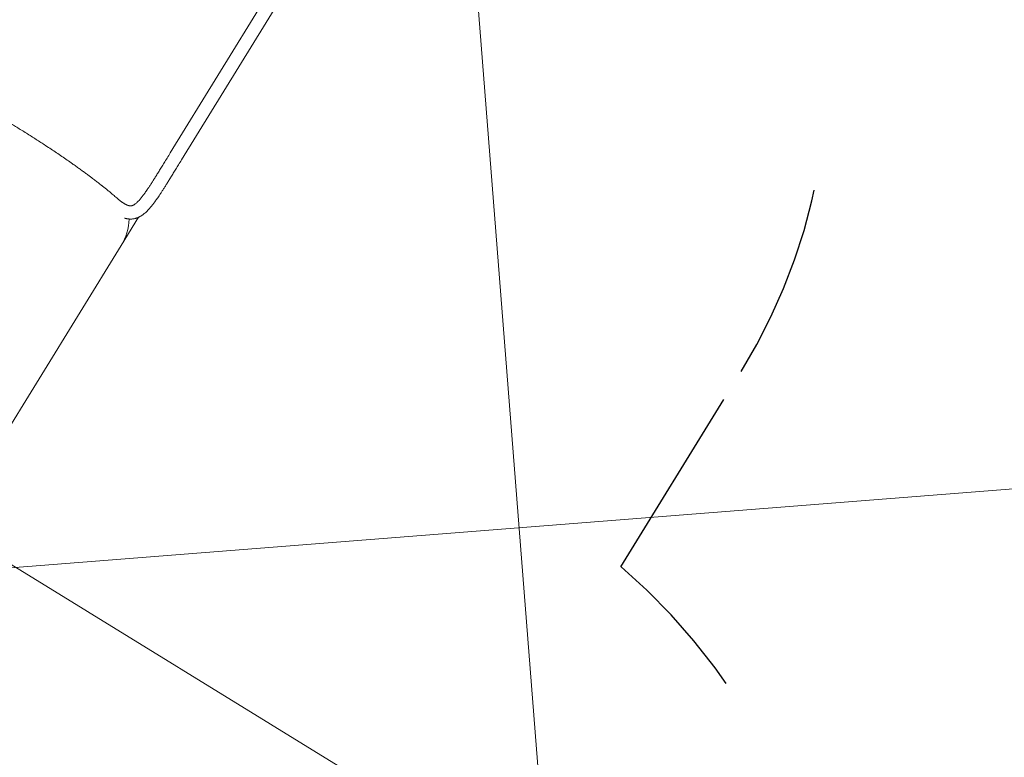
# Model space of a CAD drawing. Extents: x 5459245 to 5462690, y 5971016 to 5972523.
# Tile 76 of 198: x 5462444.49 to 5462447, y 5972216.91 to 5972218.79. Entities that reach past the tile are written whole.
import ezdxf

# ---------------------------------------------------------------- set-up
doc = ezdxf.new("R2010")
doc.units = 0
doc.linetypes.add('8', pattern=[0.5, 0.25, -0.25])
doc.layers.add('A_MAŁA ARCHITEKTURA', color=195, linetype='CONTINUOUS', lineweight=9)
doc.layers.add('ADT CCTV', color=102, linetype='CONTINUOUS')

# ---------------------------------------------------------------- blocks, each defined once
blk = doc.blocks.new('MEGA')
at = {"layer": 'A_MAŁA ARCHITEKTURA'}
for p, q in [((5462447.9548, 5972216.3794), (5462447.9548, 5972220.615)), ((5462447.6623, 5972218.9387), (5462448.7931, 5972218.9387)), ((5462448.7931, 5972218.9387), (5462448.8772, 5972218.9387)), ((5462449.6057, 5972218.9555), (5462449.0592, 5972218.9555)), ((5462449.0592, 5972218.9219), (5462449.6057, 5972218.9219))]:
    blk.add_line(p, q, dxfattribs=at)
at = {"layer": 'A_MAŁA ARCHITEKTURA', "linetype": '8', "lineweight": 25, "ltscale": 2}
blk.add_line((5462448.7633, 5972217.427), (5462449.3465, 5972217.427), dxfattribs=at)
at = {"layer": 'A_MAŁA ARCHITEKTURA'}
for start, end in [(270.3905, 298.7363), (270.3914, 298.7352)]:
    blk.add_arc((5462448.7921, 5972219.0824), 0.1437, start, end, dxfattribs=at)
at = {"layer": 'A_MAŁA ARCHITEKTURA', "linetype": '8', "lineweight": 25, "ltscale": 2}
for centre, radius, start, end in [((5462449.3465, 5972218.9219), 1.4949, 270, 318.1897), ((5462447.2074, 5972217.675), 1.5756, 300, 350.944)]:
    blk.add_arc(centre, radius, start, end, dxfattribs=at)
at = {"layer": 'A_MAŁA ARCHITEKTURA'}
for points, knots in [([(5462448.8907, 5972219.0143), (5462448.891, 5972219.0164), (5462448.8917, 5972219.0203), (5462448.8926, 5972219.0263), (5462448.8934, 5972219.0319), (5462448.8942, 5972219.0372), (5462448.8948, 5972219.042), (5462448.8954, 5972219.0465), (5462448.8959, 5972219.0504), (5462448.8964, 5972219.0538), (5462448.8967, 5972219.0567), (5462448.897, 5972219.0591), (5462448.8976, 5972219.0639), (5462448.8982, 5972219.0695), (5462448.8989, 5972219.0762), (5462448.8995, 5972219.0814), (5462448.9001, 5972219.0872), (5462448.9007, 5972219.094), (5462448.9014, 5972219.102), (5462448.9022, 5972219.1113), (5462448.9031, 5972219.1213), (5462448.9038, 5972219.1318), (5462448.9046, 5972219.1423), (5462448.9054, 5972219.1549), (5462448.9062, 5972219.1694), (5462448.9071, 5972219.1859), (5462448.9078, 5972219.2024), (5462448.9084, 5972219.2189), (5462448.909, 5972219.2347), (5462448.9094, 5972219.2499), (5462448.9097, 5972219.2643), (5462448.9099, 5972219.279), (5462448.9101, 5972219.2937), (5462448.9102, 5972219.3082), (5462448.9102, 5972219.3223), (5462448.9101, 5972219.3356), (5462448.91, 5972219.3481), (5462448.9099, 5972219.3603), (5462448.9097, 5972219.3724), (5462448.9094, 5972219.385), (5462448.9091, 5972219.4003), (5462448.9085, 5972219.418), (5462448.9078, 5972219.4377), (5462448.9069, 5972219.457), (5462448.9059, 5972219.4745), (5462448.905, 5972219.4905), (5462448.904, 5972219.505), (5462448.9029, 5972219.5193), (5462448.9017, 5972219.5334), (5462448.9008, 5972219.544), (5462448.9001, 5972219.5514), (5462448.8996, 5972219.5557), (5462448.8992, 5972219.5598), (5462448.8988, 5972219.5636), (5462448.8985, 5972219.5668), (5462448.8982, 5972219.5695), (5462448.8979, 5972219.5716), (5462448.8977, 5972219.5734), (5462448.8975, 5972219.5752), (5462448.8973, 5972219.5774), (5462448.897, 5972219.58), (5462448.8966, 5972219.5833), (5462448.8961, 5972219.587), (5462448.8955, 5972219.5915), (5462448.8948, 5972219.5969), (5462448.894, 5972219.6032), (5462448.893, 5972219.6099), (5462448.8919, 5972219.6172), (5462448.8911, 5972219.6219), (5462448.8907, 5972219.6244)], [0, 0, 0, 0, 0.014949, 0.028783, 0.041483, 0.053035, 0.063427, 0.072858, 0.081052, 0.088002, 0.093701, 0.098239, 0.102515, 0.12217, 0.130973, 0.140637, 0.1512, 0.162665, 0.177492, 0.193602, 0.210872, 0.228151, 0.245167, 0.261915, 0.287468, 0.312344, 0.336534, 0.360239, 0.384089, 0.404108, 0.424253, 0.444525, 0.464923, 0.485093, 0.504304, 0.522529, 0.53977, 0.556074, 0.572713, 0.590249, 0.608682, 0.637139, 0.665605, 0.694078, 0.722564, 0.745385, 0.768538, 0.792092, 0.816065, 0.84054, 0.848291, 0.856089, 0.863908, 0.871035, 0.877155, 0.882269, 0.886382, 0.889669, 0.892722, 0.896909, 0.902227, 0.908672, 0.916241, 0.924927, 0.936815, 0.950288, 0.965326, 0.981907, 1, 1, 1, 1]), ([(5462449.0592, 5972218.9555), (5462449.054, 5972218.9555), (5462449.0439, 5972218.9555), (5462449.0296, 5972218.9555), (5462449.0166, 5972218.9555), (5462449.0047, 5972218.9555), (5462448.9938, 5972218.9556), (5462448.984, 5972218.9556), (5462448.9746, 5972218.9557), (5462448.9659, 5972218.9559), (5462448.9578, 5972218.9561), (5462448.9507, 5972218.9564), (5462448.9446, 5972218.9567), (5462448.9395, 5972218.957), (5462448.9353, 5972218.9573), (5462448.9318, 5972218.9576), (5462448.9288, 5972218.9579), (5462448.9259, 5972218.9582), (5462448.9231, 5972218.9586), (5462448.9202, 5972218.959), (5462448.9174, 5972218.9594), (5462448.9137, 5972218.9601), (5462448.9096, 5972218.961), (5462448.9053, 5972218.9622), (5462448.9023, 5972218.9633), (5462448.9002, 5972218.9642), (5462448.8987, 5972218.9648), (5462448.8974, 5972218.9656), (5462448.8962, 5972218.9664), (5462448.8951, 5972218.9671), (5462448.8942, 5972218.9679), (5462448.8933, 5972218.9687), (5462448.8925, 5972218.9696), (5462448.8918, 5972218.9705), (5462448.8914, 5972218.9712), (5462448.891, 5972218.9718), (5462448.8907, 5972218.9725), (5462448.8903, 5972218.9733), (5462448.89, 5972218.9741), (5462448.8897, 5972218.9749), (5462448.8895, 5972218.9756), (5462448.8893, 5972218.9762), (5462448.8891, 5972218.977), (5462448.8889, 5972218.978), (5462448.8887, 5972218.9792), (5462448.8884, 5972218.9806), (5462448.8883, 5972218.9822), (5462448.8881, 5972218.9837), (5462448.8881, 5972218.9851), (5462448.888, 5972218.9864), (5462448.888, 5972218.9877), (5462448.888, 5972218.989), (5462448.888, 5972218.9903), (5462448.888, 5972218.9917), (5462448.8881, 5972218.9932), (5462448.8882, 5972218.9952), (5462448.8884, 5972218.9977), (5462448.8887, 5972219.0009), (5462448.8892, 5972219.0047), (5462448.8898, 5972219.0092), (5462448.8904, 5972219.0126), (5462448.8907, 5972219.0143)], [0, 0, 0, 0, 0.040159, 0.078315, 0.114511, 0.148784, 0.181155, 0.211642, 0.240253, 0.271272, 0.299742, 0.325616, 0.34876, 0.369168, 0.38687, 0.401348, 0.414005, 0.427067, 0.440727, 0.454984, 0.469834, 0.485277, 0.514827, 0.543911, 0.572043, 0.586516, 0.600268, 0.615331, 0.632682, 0.649499, 0.664548, 0.678471, 0.698749, 0.71899, 0.727172, 0.736065, 0.746499, 0.75848, 0.769421, 0.77881, 0.785698, 0.791542, 0.798926, 0.807904, 0.818173, 0.831149, 0.842255, 0.852022, 0.862761, 0.871287, 0.879548, 0.887246, 0.894386, 0.900973, 0.90827, 0.917387, 0.929512, 0.943833, 0.960348, 0.979065, 1, 1, 1, 1]), ([(5462448.8567, 5972218.9682), (5462448.8567, 5972218.9682), (5462448.8568, 5972218.9678), (5462448.857, 5972218.967), (5462448.8573, 5972218.9659), (5462448.8577, 5972218.9646), (5462448.8583, 5972218.963), (5462448.859, 5972218.961), (5462448.8599, 5972218.9591), (5462448.8607, 5972218.9574), (5462448.8614, 5972218.956), (5462448.8623, 5972218.9544), (5462448.8634, 5972218.9526), (5462448.8648, 5972218.9505), (5462448.8666, 5972218.9482), (5462448.8686, 5972218.9459), (5462448.8707, 5972218.9438), (5462448.8727, 5972218.942), (5462448.8747, 5972218.9404), (5462448.877, 5972218.9387), (5462448.8795, 5972218.9371), (5462448.882, 5972218.9357), (5462448.8843, 5972218.9345), (5462448.8871, 5972218.9332), (5462448.8907, 5972218.9317), (5462448.8952, 5972218.9302), (5462448.9, 5972218.9288), (5462448.905, 5972218.9276), (5462448.9097, 5972218.9267), (5462448.9141, 5972218.9259), (5462448.918, 5972218.9254), (5462448.9218, 5972218.9249), (5462448.9256, 5972218.9245), (5462448.9293, 5972218.9241), (5462448.9332, 5972218.9238), (5462448.9376, 5972218.9235), (5462448.9426, 5972218.9232), (5462448.9484, 5972218.9229), (5462448.955, 5972218.9226), (5462448.9625, 5972218.9224), (5462448.9704, 5972218.9222), (5462448.9788, 5972218.9221), (5462448.9877, 5972218.922), (5462448.9973, 5972218.922), (5462449.0078, 5972218.9219), (5462449.0192, 5972218.9219), (5462449.0316, 5972218.9219), (5462449.0449, 5972218.9219), (5462449.0544, 5972218.9219), (5462449.0592, 5972218.9219)], [0, 0, 0, 0, 0.000023, 0.007077, 0.012982, 0.020345, 0.030048, 0.043076, 0.055606, 0.066589, 0.07602, 0.08389, 0.097587, 0.111481, 0.128779, 0.147938, 0.166584, 0.18, 0.194877, 0.212289, 0.231096, 0.247813, 0.262262, 0.276355, 0.30302, 0.331099, 0.359841, 0.389227, 0.41782, 0.439192, 0.459613, 0.479091, 0.497636, 0.516178, 0.533896, 0.554292, 0.57738, 0.603173, 0.631648, 0.662663, 0.696155, 0.727471, 0.760665, 0.795739, 0.832705, 0.871578, 0.912389, 0.955177, 1, 1, 1, 1])]:
    blk.add_open_spline(points, degree=3, knots=knots, dxfattribs=at)
blk = doc.blocks.new('A770198')
at = {"layer": 'ADT CCTV', "color": 140, "lineweight": 9}
for p, q in [((4.6091, 35.0203), (4.5909, 3.0929)), ((0.1641, 15.9089), (26.1676, 15.8941))]:
    blk.add_line(p, q, dxfattribs=at)
blk.add_arc((30, 19.0421), 30, 140.60054, 219.40054, dxfattribs=at)
blk = doc.blocks.new('G$CFAE608CC')
at = {"layer": 'ADT CCTV', "rotation": 90}
blk.add_blockref('A770198', (38.0838, 0), dxfattribs=at)

msp = doc.modelspace()

# ---------------------------------------------------------------- block references
at = {"layer": 'A_MAŁA ARCHITEKTURA', "color": 6, "rotation": 58.39971502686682}
msp.add_blockref('MEGA', (7686859.5945, -1809666.1669), dxfattribs=at)
at = {"layer": 'ADT CCTV', "rotation": 184.5356804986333}
msp.add_blockref('G$CFAE608CC', (5462467.5094, 5972223.8305), dxfattribs=at)

doc.saveas('drawing.dxf')
